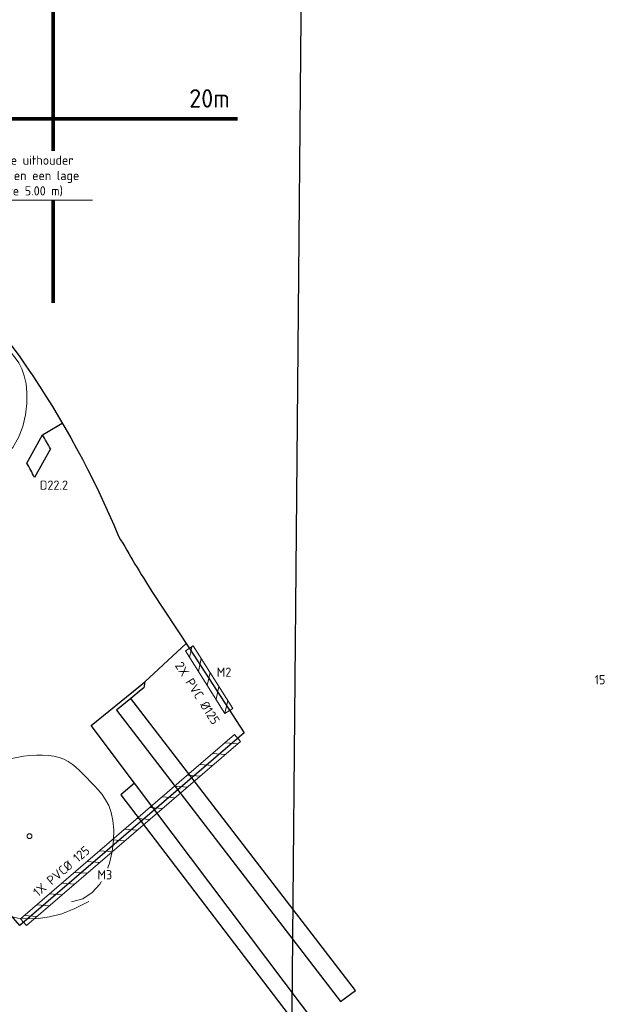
# Model space of a CAD drawing. Header units: metres. Extents: x 196669 to 197684, y 355211 to 356669.
# Tile 10 of 18: x 197082 to 197114, y 355558 to 355611. Entities that reach past the tile are written whole.
import ezdxf
from ezdxf import colors
from ezdxf.entities.mleader import LeaderData, LeaderLine
from ezdxf.enums import TextEntityAlignment as Align
from ezdxf.math import Vec2, Vec3

# ---------------------------------------------------------------- set-up
doc = ezdxf.new("R2010")
doc.units = ezdxf.units.M
for name, color, linetype, lineweight in [('B-WE-GR-BOOM-S', 252, 'Continuous', 18), ('B-WE-KL-MANTELBUIS-G', 104, 'Continuous', 18), ('B-WE-KL-MANTELBUIS-T25', 7, 'Continuous', 18), ('B-WE-KL-MANTELBUIS_NUMMERING-T25', 104, 'Continuous', 18), ('B-WE-OG-BEBOUWING_HUISNUMMER-T35', 252, 'Continuous', 9), ('N-WE-KL-VRI_KABEL-G', 30, 'Continuous', 30), ('N-WE-KL-VRI_UITSLIJPER-G', 130, 'Continuous', 30), ('N-WE-VW-VRI-ONTRUIMINGSTIJDEN_OTTO-G', 7, 'Continuous', 25), ('N-WE-VW-VRI-T25', 7, 'Continuous', 20), ('N-WE-VW-VRI_DETECTIELUS-G', 3, 'Continuous', 30), ('N-WE-VW-VRI_DETECTIELUS-T25', 7, 'Continuous', 30)]:
    doc.layers.add(name, color=color, linetype=linetype, lineweight=lineweight)
doc.styles.add('NLCS-ISO-M200-T25', font='NLCS-ISO.ttf', dxfattribs={"height": 0.5})
doc.styles.add('NLCS-ISO-M200-T50', font='NLCS-ISO.ttf', dxfattribs={"height": 1})

# ---------------------------------------------------------------- blocks, each defined once
blk = doc.blocks.new('SGR-BOOM_09')
blk.add_lwpolyline([(-2.711, 3.837), (-3.391, 3.615), (-3.939, 3.223), (-4.367, 2.697), (-4.684, 2.075), (-4.901, 1.394), (-5.029, 0.692), (-5.078, 0.004), (-5.057, -0.631), (-4.978, -1.184), (-4.849, -1.658), (-4.679, -2.064), (-4.477, -2.414), (-4.251, -2.716), (-4.01, -2.983), (-3.764, -3.225), (-3.519, -3.452), (-3.284, -3.674), (-3.056, -3.889), (-2.829, -4.093), (-2.6, -4.282), (-2.363, -4.453), (-2.114, -4.603), (-1.847, -4.727), (-1.559, -4.822), (-1.246, -4.884), (-0.91, -4.917), (-0.554, -4.921), (-0.182, -4.9), (0.202, -4.856), (0.595, -4.791), (0.994, -4.707), (1.395, -4.608), (1.794, -4.494), (2.188, -4.363), (2.571, -4.21), (2.939, -4.034), (3.289, -3.828), (3.615, -3.591), (3.913, -3.317), (4.179, -3.005), (4.41, -2.651), (4.604, -2.263), (4.761, -1.849), (4.881, -1.421), (4.964, -0.986), (5.01, -0.553), (5.019, -0.132), (4.99, 0.267), (4.925, 0.639), (4.826, 0.985), (4.699, 1.309), (4.548, 1.616), (4.377, 1.91), (4.191, 2.196), (3.994, 2.477), (3.79, 2.759), (3.583, 3.043), (3.366, 3.327), (3.134, 3.606), (2.878, 3.874), (2.592, 4.126), (2.268, 4.357), (1.9, 4.563), (1.48, 4.737), (1.004, 4.874), (0.471, 4.963), (-0.115, 4.99), (-0.752, 4.944), (-1.438, 4.81), (-2.17, 4.577), (-2.945, 4.231), (-3.76, 3.761)])
blk.add_circle((0, 0), 0.15)
blk = doc.blocks.new('_Dot')
at = {"color": 0, "linetype": 'ByBlock', "lineweight": -2}
blk.add_line((-0.5, 0), (-1, 0), dxfattribs=at)
at = {"color": 0, "linetype": 'ByBlock', "const_width": 0.5}
blk.add_lwpolyline([(-0.25, 0, 1), (0.25, 0, 1)], format="xyb", close=True, dxfattribs=at)

msp = doc.modelspace()

# ---------------------------------------------------------------- hatches: boundary and pattern name
at = {"layer": 'B-WE-KL-MANTELBUIS-G'}
h = msp.add_hatch(dxfattribs=at)
h.set_pattern_fill('ANSI31', color=256, scale=0.2, angle=212.3252521)
h.paths.add_polyline_path([(197094.02, 355573.904), (197091.873, 355577.296), (197091.451, 355577.029), (197093.598, 355573.636)])
h = msp.add_hatch(dxfattribs=at)
h.set_pattern_fill('ANSI31', color=256, scale=0.2, angle=310.6937732)
h.paths.add_polyline_path([(197082.505, 355562.496), (197094.118, 355572.483), (197094.444, 355572.103), (197082.831, 355562.117)])

# ---------------------------------------------------------------- linework, layer by layer
at = {"layer": 'B-WE-KL-MANTELBUIS-G', "flags": 128}
for points in [[(197094.02, 355573.904), (197091.873, 355577.296), (197091.451, 355577.029), (197093.598, 355573.636)], [(197082.505, 355562.496), (197094.118, 355572.483), (197094.444, 355572.103), (197082.831, 355562.117)]]:
    msp.add_lwpolyline(points, close=True, dxfattribs=at)
at = {"layer": 'N-WE-KL-VRI_KABEL-G'}
msp.add_line((197089.258, 355575.345), (197091.491, 355577.423), dxfattribs=at)
at = {"layer": 'N-WE-KL-VRI_KABEL-G', "flags": 128}
msp.add_lwpolyline([(197075.98, 355600.507, -0.103712), (197087.828, 355583.251, 0.010485), (197089.633, 355580.251), (197091.666, 355577.156), (197094.629, 355572.585), (197082.463, 355562.13), (197078.969, 355566.161)], format="xyb", dxfattribs=at)
msp.add_lwpolyline([(197083.909, 355588.88), (197084.772, 355589.385)], dxfattribs=at)
at = {"layer": 'N-WE-KL-VRI_KABEL-G', "lineweight": -3}
for points in [[(197088.928, 355575.076), (197089.258, 355575.345)], [(197089.258, 355575.345), (197089.189, 355575.025), (197089.055, 355574.914)]]:
    msp.add_lwpolyline(points, dxfattribs=at)
at = {"layer": 'N-WE-KL-VRI_UITSLIJPER-G', "flags": 128}
for points in [[(197083.693, 355588.753), (197083.909, 355588.88)], [(197088.687, 355569.857), (197086.34, 355572.972), (197088.928, 355575.076)], [(197089.055, 355574.914), (197088.495, 355574.45)]]:
    msp.add_lwpolyline(points, dxfattribs=at)
at = {"layer": 'N-WE-VW-VRI-ONTRUIMINGSTIJDEN_OTTO-G', "color": 254}
msp.add_lwpolyline([(197027.418, 355551.501), (197097.19, 355551.501), (197097.807, 355619.396), (197028.035, 355619.396)], close=True, dxfattribs=at)
at = {"layer": 'N-WE-VW-VRI-ONTRUIMINGSTIJDEN_OTTO-G', "color": 7, "const_width": 0.2}
for points in [[(197084.279, 355615.896), (197084.279, 355595.896)], [(197074.279, 355605.896), (197094.279, 355605.896)]]:
    msp.add_lwpolyline(points, dxfattribs=at)
at = {"layer": 'N-WE-VW-VRI_DETECTIELUS-G'}
for p, q in [((197082.843, 355587.22), (197083.693, 355588.753)), ((197084.129, 355587.993), (197083.269, 355586.442))]:
    msp.add_line(p, q, dxfattribs=at)
at = {"layer": 'N-WE-VW-VRI_DETECTIELUS-G', "flags": 128}
for points in [[(197100.681, 355558.602), (197088.495, 355574.45), (197087.718, 355573.806), (197099.87, 355558.001)], [(197099.845, 355555.036), (197088.687, 355569.857), (197087.94, 355569.22), (197099.168, 355554.485)]]:
    msp.add_lwpolyline(points, close=True, dxfattribs=at)
at = {"layer": 'N-WE-VW-VRI_DETECTIELUS-G'}
for radius, start, end in [(49.75, 29.3255, 30.335), (48.25, 28.22, 29.2731)]:
    msp.add_arc((197040.754, 355563.627), radius, start, end, dxfattribs=at)

# ---------------------------------------------------------------- block references
at = {"layer": 'B-WE-GR-BOOM-S', "xscale": 0.9000000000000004, "yscale": 0.9000000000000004, "zscale": 0.9000000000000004, "rotation": 177.2882798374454}
for p in [(197078.278, 355590.673), (197082.993, 355566.974)]:
    msp.add_blockref('SGR-BOOM_09', p, dxfattribs=at)

# ---------------------------------------------------------------- texts
at = {"layer": 'B-WE-OG-BEBOUWING_HUISNUMMER-T35', "style": 'NLCS-ISO-M200-T25'}
msp.add_text('15', height=0.5, dxfattribs=at).set_placement((197113.941, 355575.465), align=Align.MIDDLE)
at = {"layer": 'N-WE-VW-VRI-ONTRUIMINGSTIJDEN_OTTO-G', "insert": (197091.656, 355607.506), "char_height": 1, "attachment_point": 1, "rotation": 359.9951, "style": 'NLCS-ISO-M200-T50'}
msp.add_mtext_dynamic_manual_height_columns('20m', width=18.68738, gutter_width=15, heights=[0], dxfattribs=at)

# ---------------------------------------------------------------- next in the draw order: texts
at = {"layer": 'B-WE-KL-MANTELBUIS-T25', "char_height": 0.5, "attachment_point": 1, "style": 'NLCS-ISO-M200-T25', "bg_fill": 3, "box_fill_scale": 1.2, "bg_fill_color": 256, "bg_fill_transparency": 0}
for s, insert, width, rotation in [('2X PVC %%C125', (197091.286, 355576.499), 3.90274, 302.3253), ('1X PVC%%C 125', (197083.132, 355564.034), 3.87382, 40.6938)]:
    msp.add_mtext(s, dxfattribs=dict(at, insert=insert, width=width, rotation=rotation))
at = {"layer": 'B-WE-KL-MANTELBUIS_NUMMERING-T25', "char_height": 0.5, "width": 0.64381, "attachment_point": 1, "style": 'NLCS-ISO-M200-T25', "bg_fill": 3, "box_fill_scale": 1.2, "bg_fill_color": 256, "bg_fill_transparency": 0}
for s, insert in [('M2', (197093.148, 355576.12)), ('M3', (197086.679, 355565.129))]:
    msp.add_mtext(s, dxfattribs=dict(at, insert=insert))
at = {"layer": 'N-WE-VW-VRI_DETECTIELUS-T25', "insert": (197084.319, 355586.272), "char_height": 0.5, "attachment_point": 2, "style": 'NLCS-ISO-M200-T25', "bg_fill": 3, "box_fill_scale": 1.2, "bg_fill_color": 256, "bg_fill_transparency": 0}
msp.add_mtext('D22.2', dxfattribs=at)

# ---------------------------------------------------------------- next in the draw order: leaders
at = {"layer": 'N-WE-VW-VRI-T25'}
ml = msp.add_multileader_mtext('Standard', dxfattribs=at)
ml.set_content('Combimast VRI-OV met een hoge uithouder (lengte 2000mm, hoogte 8.00 m) en een lage uithouder (lengte 1000mm, hoogte 5.00 m)', color=256, style='NLCS-ISO-M200-T25')
ml.set_leader_properties(color=256, linetype='ByLayer', lineweight=-1)
ml.set_arrow_properties(name='DOT')
ml.build(insert=Vec2(0, 0))
ml.multileader.update_dxf_attribs({"text_left_attachment_type": 5, "text_right_attachment_type": 5, "dogleg_length": 0.5, "arrow_head_size": 0.2})
ctx = ml.context
ctx.base_point, ctx.char_height, ctx.arrow_head_size, ctx.landing_gap_size, ctx.plane_origin, ctx.plane_x_axis, ctx.plane_y_axis = Vec3(197072.322, 355601.492), 0.5, 0.2, 0.18, Vec3(197060.141, 355611.707), Vec3(1, -0.000151), Vec3(0.000151, 1)
ctx.left_attachment, ctx.right_attachment = 5, 5
notes = []
notes.append((ctx, [(1, (1, 1, 0), (197071.822, 355601.492), (1, -0.000151), 0.5, [(2, [(197068.109, 355594.098)], 0, [])])]))
ctx.mtext.insert, ctx.mtext.text_direction, ctx.mtext.rotation, ctx.mtext.width, ctx.mtext.defined_height, ctx.mtext.flow_direction = Vec3(197072.502, 355603.908), Vec3(1, -0.000151), 6.283034, 13.77525, 0.659, 5
ctx.mtext.has_bg_fill, ctx.mtext.bg_color, ctx.mtext.bg_scale_factor, ctx.mtext.bg_transparency, ctx.mtext.use_window_bg_color = 1, -1023410167, 1.5, 0, 1
for ctx, leaders in notes:
    for number, flags, end, landing, length, lines in leaders:
        leader = LeaderData()
        leader.index, (leader.has_last_leader_line, leader.has_dogleg_vector, leader.attachment_direction) = number, flags
        leader.last_leader_point, leader.dogleg_vector, leader.dogleg_length = Vec3(end), Vec3(landing), length
        for number, points, colour, breaks in lines:
            line = LeaderLine()
            line.index, line.vertices, line.color, line.breaks = number, Vec3.list(points), colors.encode_raw_color(colour), breaks
            leader.lines.append(line)
        ctx.leaders.append(leader)

doc.saveas('drawing.dxf')
